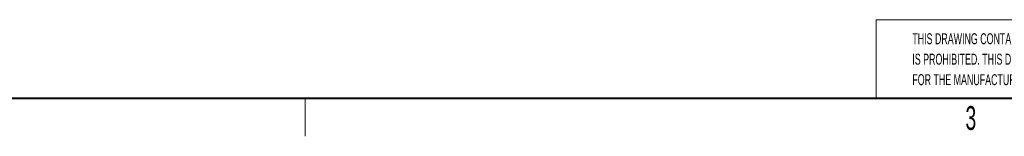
# Model space of a CAD drawing. Header units: millimetres. Extents: x 9 to 550, y 15 to 417.
# Tile 6 of 39: x 110 to 213, y 15 to 27. Entities that reach past the tile are written whole.
import ezdxf

# ---------------------------------------------------------------- set-up
doc = ezdxf.new("R2010")
doc.units = ezdxf.units.MM
doc.styles.add('SLDTEXTSTYLE1', font='TXT', dxfattribs={"width": 0.605})

# ---------------------------------------------------------------- blocks, each defined once
blk = doc.blocks.new('SW_NOTE_4')
at = {"color": 0, "linetype": 'Continuous', "lineweight": 0, "char_height": 1.15, "attachment_point": 1, "style": 'SLDTEXTSTYLE1'}
for s, insert in [('THIS DRAWING CONTAINS INFORMATION PROPRIETARY TO PLANAR SYSTEMS, INC., ANY REPRODUCTION IN PART OR WHOLE WITHOUT THE WRITTEN PERMISSION OF PLANAR SYSTEMS', (0, 1.48)), ('IS PROHIBITED. THIS DRAWING IS SUPPLIED FOR INFORMATION, IDENTIFICATION, ENGINEERING, EVALUATION, AND/OR INSPECTION PURPOSES ONLY AND MAY NOT BE USED AS BASIS', (0, -0.67)), ('FOR THE MANUFACTURING OF PRODUCTS OR THE FURNISHING OF SERVICES TO PLANAR SYSTEMS OR TO ANY THIRD PARTY UNLESS AUTHORIZED IN WRITING BY PLANAR SYSTEMS.', (0, -2.82))]:
    blk.add_mtext(s, dxfattribs=dict(at, insert=insert))

msp = doc.modelspace()

# ---------------------------------------------------------------- linework, layer by layer
at = {"color": 7, "linetype": 'Continuous', "lineweight": 15}
for p, q in [((349.208, 27.298), (199.65, 27.298)), ((199.65, 27.298), (199.65, 19.121))]:
    msp.add_line(p, q, dxfattribs=at)
at = {"color": 7, "linetype": 'Continuous', "lineweight": 40}
msp.add_line((12.7, 19.05), (546.1, 19.05), dxfattribs=at)
at = {"color": 7, "linetype": 'Continuous', "lineweight": 0}
msp.add_line((139.7, 19.05), (139.7, 15.05), dxfattribs=at)

# ---------------------------------------------------------------- block references
msp.add_blockref('SW_NOTE_4', (203.446, 24.393), dxfattribs=at)

# ---------------------------------------------------------------- texts
at = {"color": 7, "linetype": 'Continuous', "lineweight": 0, "insert": (209.59, 18.224), "char_height": 2.5, "attachment_point": 2, "style": 'SLDTEXTSTYLE1'}
msp.add_mtext('3', dxfattribs=at)

doc.saveas('drawing.dxf')
